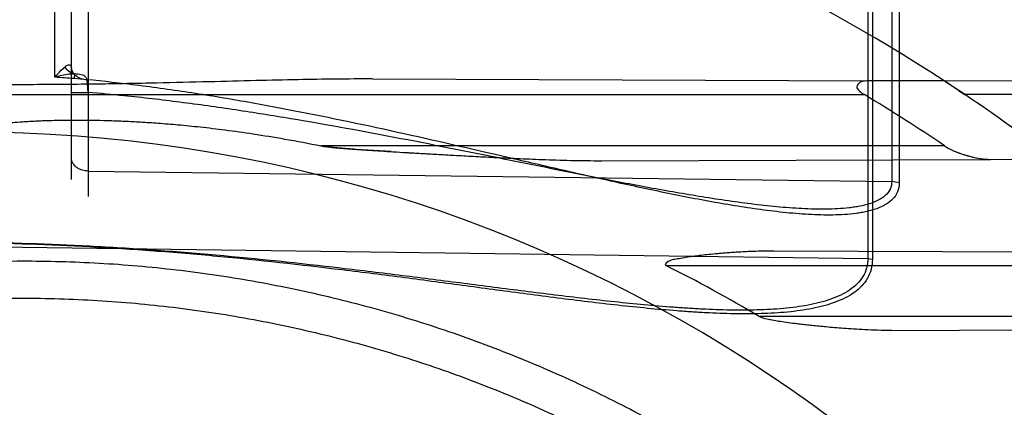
# Model space of a CAD drawing. Header units: millimetres. Extents: x 0 to 297, y 0 to 210.
# Tile 52 of 256: x 141.287 to 141.546, y 91.147 to 91.249. Entities that reach past the tile are written whole.
import ezdxf

# ---------------------------------------------------------------- set-up
doc = ezdxf.new("R2010")
doc.units = ezdxf.units.MM
doc.header["$LTSCALE"] = 16.335
doc.layers.get('0').update_dxf_attribs({"linetype": 'CONTINUOUS'})
for name, color, linetype in [('01_GLOBAL', 7, 'CONTINUOUS'), ('INTFCLR_1', 7, 'CONTINUOUS'), ('INTFCLR_144815', 7, 'CONTINUOUS')]:
    doc.layers.add(name, color=color, linetype=linetype)

msp = doc.modelspace()

# ---------------------------------------------------------------- linework, layer by layer
at = {"color": 7, "linetype": 'Continuous'}
msp.add_circle((142.5788034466, 92.2083412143), 3.42, dxfattribs=at)
at = {"color": 9, "linetype": 'Continuous'}
msp.add_arc((142.5788034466, 92.2083412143), 3.3761688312, 182.9674534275, 267.0325465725, dxfattribs=at)
at = {"layer": '01_GLOBAL', "color": 7, "linetype": 'Continuous'}
msp.add_circle((142.5788034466, 92.2083412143), 3.465, dxfattribs=at)
at = {"layer": 'INTFCLR_1', "color": 9, "linetype": 'Continuous'}
for p, q in [((141.2962393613, 91.2339162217), (141.2962393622, 91.37584123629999)), ((141.300551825, 91.2070128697), (141.300551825, 91.3697861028)), ((141.3049732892, 91.3697861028), (141.3049732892, 91.2025135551)), ((141.5166176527, 91.31239899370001), (141.5166176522, 91.20642562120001)), ((141.5185644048, 91.3119323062), (141.5185644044, 91.2060636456)), ((141.5103153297, 91.2862959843), (141.5103153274, 91.1861794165)), ((141.5115099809, 91.28600278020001), (141.5115099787, 91.1859519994)), ((141.3013753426, 91.234788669), (141.3012553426, 91.2335951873)), ((141.3049732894, 91.2299246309), (141.3046810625, 91.23324944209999)), ((141.379894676, 91.23346838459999), (141.5113273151, 91.2330095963)), ((141.5772034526, 91.23277964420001), (141.5304558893, 91.23294282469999)), ((141.264551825, 91.2293395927), (141.5094200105, 91.2293395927)), ((141.300551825, 91.22986912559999), (141.3049732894, 91.2299246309)), ((141.5816008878, 91.2293395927), (141.5358832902, 91.2293395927)), ((141.5305347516, 91.21583959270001), (141.3662812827, 91.21583959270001)), ((141.4402751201, 91.2119215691), (141.5426214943, 91.2122788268)), ((141.3049732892, 91.209206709), (141.5166176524, 91.20642562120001)), ((141.5185644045, 91.2060636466), (141.5166176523, 91.20642562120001)), ((141.273551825, 91.18929057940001), (141.5103153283, 91.1861794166)), ((141.5735954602, 91.18779223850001), (141.4855535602, 91.188099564)), ((141.4570798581, 91.1843395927), (141.5716685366, 91.1843395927)), ((141.5103153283, 91.1861794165), (141.5115099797, 91.1859520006)), ((141.5866681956, 91.1708395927), (141.4817279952, 91.1708395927)), ((141.5165793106, 91.16718792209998), (141.5956532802, 91.16746394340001))]:
    msp.add_line(p, q, dxfattribs=at)
at = {"layer": 'INTFCLR_1', "color": 6, "linetype": 'Continuous'}
for p, q in [((141.5304558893, 91.23294282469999), (141.5113273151, 91.2330095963)), ((141.5426214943, 91.2122788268), (141.5594970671, 91.2123377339))]:
    msp.add_line(p, q, dxfattribs=at)
at = {"layer": 'INTFCLR_1', "color": 7, "linetype": 'Continuous'}
for p, q in [((141.5342172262, 91.230457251), (141.5358832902, 91.2293395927)), ((141.3847835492, 91.2143255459), (141.3755226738, 91.21492755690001))]:
    msp.add_line(p, q, dxfattribs=at)
at = {"layer": 'INTFCLR_1', "color": 6, "linetype": 'Continuous'}
for centre, radius, start, end in [((141.273551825, 90.84008959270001), 0.5431065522, 270, 90.00000002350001), ((141.273551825, 90.84008959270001), 0.5161422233, 270, 90.00000002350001), ((141.276026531, 90.8410344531), 0.4530488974, 55.8218704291, 58.9917382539), ((141.273551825, 90.84008959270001), 0.4693968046, 52.4700577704, 56.0223614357), ((141.2883373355, 90.84700179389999), 0.3771881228, 59.15503886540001, 63.42494595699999)]:
    msp.add_arc(centre, radius, start, end, dxfattribs=at)
at = {"layer": 'INTFCLR_1', "color": 9, "linetype": 'Continuous'}
for centre, radius, start, end in [((141.273551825, 90.84008959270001), 0.4693968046, 56.81755615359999, 90), ((141.273551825, 90.84008959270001), 0.4963968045, 52.2866422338, 57.18603115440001), ((141.2735518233, 90.8400895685), 0.3944796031, 85.9729165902, 86.7029528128), ((141.273551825, 90.84008959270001), 0.3793960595, 22.4933176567, 89.9999999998)]:
    msp.add_arc(centre, radius, start, end, dxfattribs=at)
at = {"layer": 'INTFCLR_1', "color": 7, "linetype": 'Continuous'}
for centre, radius, start, end in [((141.273551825, 90.84008959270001), 0.4693968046, 56.0223614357, 56.81755615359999), ((141.2888034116, 90.8631693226), 0.4417333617, 56.25001435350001, 56.834787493), ((141.522764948, 93.4758072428), 2.2656871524, 266.5084999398, 266.7431428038)]:
    msp.add_arc(centre, radius, start, end, dxfattribs=at)
at = {"layer": 'INTFCLR_1', "color": 9, "linetype": 'Continuous'}
for points, knots in [([(141.2962393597, 91.23391622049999), (141.2964663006, 91.2342080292), (141.2972752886, 91.23520064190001), (141.2981595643, 91.2361503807), (141.2988889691, 91.23669909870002)], [0, 0, 0, 0, 0.2882573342, 1, 1, 1, 1]), ([(141.2988889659, 91.2366991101), (141.2990913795, 91.23684421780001), (141.2994536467, 91.2370647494), (141.3000128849, 91.237280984), (141.3005290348, 91.237024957), (141.300551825, 91.2366542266), (141.3005518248, 91.2364663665)], [0, 0, 0, 0, 0.3300943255, 0.5706870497, 0.7510108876, 1, 1, 1, 1]), ([(141.3013596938, 91.2347968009), (141.3008881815, 91.2348808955), (141.2998828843, 91.2353453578), (141.2991792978, 91.2361905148), (141.298888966, 91.2366991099)], [0, 0, 0, 0, 0.4498975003, 1, 1, 1, 1]), ([(141.3046810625, 91.23324944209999), (141.3041555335, 91.23328053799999), (141.3031091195, 91.23348577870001), (141.3014104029, 91.2343026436), (141.3005518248, 91.2356370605), (141.3005518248, 91.2364663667)], [0, 0, 0, 0, 0.2801645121, 0.5586608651, 1, 1, 1, 1]), ([(141.3013757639, 91.2347937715), (141.3001058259, 91.2347797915), (141.2983688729, 91.2344993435), (141.2966895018, 91.2340502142), (141.2962393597, 91.23391622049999)], [0, 0, 0, 0, 0.7300292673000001, 1, 1, 1, 1]), ([(141.5185644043, 91.2060636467), (141.5185644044, 91.2052701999), (141.5182827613, 91.2036879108), (141.5169253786, 91.2017015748), (141.5149689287, 91.20024962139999), (141.5126286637, 91.1992077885), (141.510474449, 91.1986073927), (141.5086437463, 91.1982443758), (141.5056863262, 91.1977944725), (141.5010230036, 91.19752872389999), (141.4957430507, 91.1976763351), (141.4913761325, 91.1979840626), (141.4868759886, 91.19841044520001), (141.4811881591, 91.199122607), (141.4719627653, 91.20054911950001), (141.4602773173, 91.2027412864), (141.4485191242, 91.20524025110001), (141.4389918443, 91.20736438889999), (141.4293585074, 91.20955936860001), (141.4124447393, 91.21348872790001), (141.3882372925, 91.2190962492), (141.3638989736, 91.2242521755), (141.3443053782, 91.2278691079), (141.3295384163, 91.2302631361), (141.3151865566, 91.23220283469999), (141.3057419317, 91.2331955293), (141.3012553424, 91.2335951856)], [0, 0, 0, 0, 0.0105963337, 0.0207823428, 0.0313606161, 0.0427384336, 0.054824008, 0.0611500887, 0.0676579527, 0.09476144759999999, 0.1233609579, 0.138161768, 0.1532190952, 0.1837240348, 0.214697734, 0.2778756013, 0.3424691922, 0.3752280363, 0.4082340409, 0.4744175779, 0.6071234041, 0.7400797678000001, 0.8066166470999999, 0.8731964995, 0.9398451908, 1, 1, 1, 1]), ([(141.3046810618, 91.23324944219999), (141.3046648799, 91.2335001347), (141.3043196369, 91.23419803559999), (141.3030082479, 91.23469298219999), (141.3019604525, 91.234785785), (141.3013596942, 91.2347968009)], [0, 0, 0, 0, 0.1912037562, 0.542674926, 1, 1, 1, 1]), ([(141.5166176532, 91.20642562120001), (141.5166176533, 91.205735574), (141.5163210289, 91.2043283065), (141.514953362, 91.20262266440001), (141.5130247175, 91.2013904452), (141.5107159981, 91.2005018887), (141.5085897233, 91.1999906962), (141.5067776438, 91.19968140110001), (141.5038411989, 91.1992985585), (141.4992199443, 91.19907996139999), (141.4939860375, 91.19921906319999), (141.4896548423, 91.19949457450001), (141.4851930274, 91.19987257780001), (141.4795535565, 91.2004995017), (141.470407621, 91.20174936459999), (141.4588207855, 91.20366246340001), (141.4471547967, 91.2058373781), (141.4377038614, 91.20768207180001), (141.4281505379, 91.20958535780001), (141.4113749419, 91.2129870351), (141.3873557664, 91.2178272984), (141.3632184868, 91.2222563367), (141.3437924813, 91.2253529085), (141.3291471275, 91.2273986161), (141.3161995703, 91.22890273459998), (141.3081293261, 91.2296589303), (141.3049732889, 91.22992462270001)], [0, 0, 0, 0, 0.009523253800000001, 0.0190465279, 0.0293792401, 0.0407831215, 0.0530487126, 0.0594997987, 0.0661490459, 0.09390707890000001, 0.1232170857, 0.1383790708, 0.1537971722, 0.1850110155, 0.2166749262, 0.2811836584, 0.3470582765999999, 0.3804458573, 0.4140757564, 0.4814933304, 0.6166754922, 0.7522237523, 0.8201307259, 0.8881424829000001, 0.9562898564, 1, 1, 1, 1]), ([(141.3049732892, 91.2092067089), (141.3044621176, 91.2092134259), (141.3034596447, 91.20936231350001), (141.3016126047, 91.21012206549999), (141.300551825, 91.211588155), (141.300551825, 91.2125938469)], [0, 0, 0, 0, 0.2553246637, 0.4977111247, 1, 1, 1, 1]), ([(141.5103153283, 91.1861794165), (141.5103153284, 91.1853274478), (141.5101091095, 91.1836521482), (141.509112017, 91.18133788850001), (141.507542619, 91.1793769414), (141.5055265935, 91.177755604), (141.5031614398, 91.17642851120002), (141.4995441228, 91.17496275), (141.4955606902, 91.173984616), (141.4913735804, 91.17332066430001), (141.4869069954, 91.1728277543), (141.4811217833, 91.1725217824), (141.4739824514, 91.1725139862), (141.4678859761, 91.17273595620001), (141.4629075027, 91.173020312), (141.4578247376, 91.1733721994), (141.4514026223, 91.17391720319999), (141.4436244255, 91.1746968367), (141.433108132, 91.17586993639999), (141.419852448, 91.1775061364), (141.4038479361, 91.1795755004), (141.3877160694, 91.18164414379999), (141.365980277, 91.1842938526), (141.3440731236, 91.18661308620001), (141.3247806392, 91.1881731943), (141.3136773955, 91.18891637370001), (141.2975311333, 91.1898406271), (141.2841483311, 91.19028249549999), (141.2735518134, 91.1904181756)], [0, 0, 0, 0, 0.0104860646, 0.0204761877, 0.0306271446, 0.0410848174, 0.0521313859, 0.0638920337, 0.0890319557, 0.1023818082, 0.1160723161, 0.1443183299, 0.1736348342, 0.2039189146, 0.219389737, 0.2350089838, 0.2666261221, 0.2987127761, 0.3312205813, 0.3968618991, 0.4630987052, 0.529845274, 0.597038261, 0.7326043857, 0.8009458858, 0.8352534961, 0.8695669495, 1, 1, 1, 1]), ([(141.5115099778, 91.1859520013), (141.511509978, 91.18505605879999), (141.511304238, 91.18330038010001), (141.5103069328, 91.1808680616), (141.5087318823, 91.178801), (141.5067042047, 91.177089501), (141.5043245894, 91.1756885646), (141.500690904, 91.1741433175), (141.4966823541, 91.1731083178), (141.492469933, 91.1724055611), (141.4879800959, 91.17188301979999), (141.4821639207, 91.1715560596), (141.4749863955, 91.17154191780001), (141.4688578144, 91.1717705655), (141.4638533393, 91.17206584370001), (141.4587437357, 91.1724321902), (141.4522877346, 91.1730008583), (141.4444688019, 91.17381561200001), (141.4338970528, 91.17504279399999), (141.4205719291, 91.1767559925), (141.4044841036, 91.17892413), (141.3882680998, 91.1810923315), (141.3664199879, 91.1838698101), (141.3443981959, 91.1863007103), (141.3250025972, 91.1879340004), (141.3138407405, 91.188710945), (141.297626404, 91.1896748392), (141.2841884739, 91.1901326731), (141.2735518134, 91.1902695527)], [0, 0, 0, 0, 0.0109495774, 0.0213196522, 0.0317515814, 0.042393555, 0.05355310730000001, 0.0653771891, 0.09055277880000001, 0.1038959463, 0.1175707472, 0.1457706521, 0.1750333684, 0.2052626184, 0.220706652, 0.2362998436, 0.2678673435, 0.2999076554, 0.3323720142, 0.397933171, 0.4640942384, 0.5307643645, 0.5978761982, 0.7332556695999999, 0.8014900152, 0.8357407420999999, 0.869995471, 1, 1, 1, 1])]:
    msp.add_open_spline(points, degree=3, knots=knots, dxfattribs=at)
at = {"layer": 'INTFCLR_1', "color": 6, "linetype": 'Continuous'}
for points, knots in [([(141.379894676, 91.23346838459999), (141.376638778, 91.2334797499), (141.3700912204, 91.2334475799), (141.359849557, 91.2332835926), (141.348752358, 91.23302877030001), (141.3363487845, 91.23270915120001), (141.3224467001, 91.23236886), (141.3070197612, 91.23208418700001), (141.290522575, 91.2319390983), (141.2792188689, 91.2319647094), (141.273551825, 91.23200597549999)], [0, 0, 0, 0, 0.09183865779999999, 0.1846797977, 0.2889176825, 0.4049349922, 0.5346599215, 0.6811662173, 0.8401472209, 1, 1, 1, 1]), ([(141.5113273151, 91.2330095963), (141.5107462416, 91.2330116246), (141.5096859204, 91.23292333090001), (141.5081971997, 91.23272565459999), (141.5070304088, 91.23142459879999), (141.5081967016, 91.2301376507), (141.5089576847, 91.22961752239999), (141.5094200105, 91.2293395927)], [0, 0, 0, 0, 0.2327643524, 0.4242477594, 0.6047741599, 0.7839163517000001, 1, 1, 1, 1]), ([(141.273551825, 91.21948639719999), (141.2735451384, 91.2199503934), (141.274883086, 91.2204007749), (141.2762436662, 91.22080334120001), (141.2780015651, 91.22114186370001), (141.2796433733, 91.2214002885), (141.2813213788, 91.2216213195), (141.2831112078, 91.2218229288), (141.2852581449, 91.22202557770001), (141.2873008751, 91.22218220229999), (141.2891684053, 91.2223017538), (141.2907706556, 91.22239004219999), (141.292527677, 91.2224710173), (141.2944560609, 91.2225421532), (141.2965742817, 91.2226003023), (141.2989030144, 91.2226415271), (141.3014654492, 91.2226609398), (141.3042888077, 91.2226524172), (141.3074041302, 91.222608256), (141.3108470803, 91.22251875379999), (141.3146592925, 91.2223716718), (141.3188891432, 91.2221514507), (141.3235937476, 91.2218380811), (141.3288408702, 91.22140568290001), (141.3347121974, 91.2208202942), (141.3413059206, 91.2200375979), (141.3487416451, 91.2189963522), (141.3571698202, 91.2176227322), (141.3631147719, 91.2164771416), (141.3662812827, 91.21583959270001)], [0, 0, 0, 0, 0.0148658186, 0.0326246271, 0.0512708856, 0.0704117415, 0.0863408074, 0.1053750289, 0.1281438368, 0.1554085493, 0.1710067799, 0.188092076, 0.2068144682, 0.2273525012, 0.2499096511, 0.2746969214, 0.3019647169, 0.3319990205, 0.3651428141, 0.401772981, 0.4423296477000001, 0.4873557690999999, 0.5374568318, 0.5933715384, 0.6560113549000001, 0.7264694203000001, 0.8060723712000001, 0.8965240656, 1, 1, 1, 1]), ([(141.273551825, 91.18519053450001), (141.2769387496, 91.1853348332), (141.2837172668, 91.1855235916), (141.2938885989, 91.1855068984), (141.3040550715, 91.18519041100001), (141.3142077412, 91.18457440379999), (141.3243378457, 91.183659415), (141.3344365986, 91.18244623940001), (141.3444952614, 91.18093592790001), (141.3545051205, 91.1791297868), (141.3644574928, 91.17702938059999), (141.3743437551, 91.1746365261), (141.3841553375, 91.17195329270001), (141.3938837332, 91.168982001), (141.4035204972, 91.1657252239), (141.4130572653, 91.1621857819), (141.4224857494, 91.1583667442), (141.4317977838, 91.15427141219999), (141.4409853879, 91.14990328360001), (141.4500404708, 91.1452661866), (141.4589553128, 91.1403640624), (141.4677219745, 91.1352012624), (141.4763330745, 91.1297821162), (141.4847808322, 91.1241115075), (141.4930580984, 91.1181942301), (141.5011574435, 91.11203559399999), (141.5090720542, 91.1056407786), (141.5167948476, 91.0990155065), (141.5243193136, 91.0921653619), (141.531638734, 91.0850964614), (141.5387469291, 91.07781477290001), (141.5456375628, 91.07032678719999), (141.5523048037, 91.06263884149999), (141.5587427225, 91.0547577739), (141.5649458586, 91.0466902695), (141.5709087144, 91.0384434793), (141.5766262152, 91.0300244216), (141.5820933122, 91.02144053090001), (141.5873053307, 91.0126991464), (141.5922576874, 91.003807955), (141.5969461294, 90.99477459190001), (141.6013665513, 90.98560696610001), (141.6055151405, 90.97631298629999), (141.6093882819, 90.96690074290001), (141.6129825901, 90.9573784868), (141.6151908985, 90.9509622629), (141.6162475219, 90.9477387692)], [0, 0, 0, 0, 0.0227205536, 0.0454410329, 0.06816134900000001, 0.09088163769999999, 0.1136018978, 0.1363221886, 0.1590426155, 0.1817632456, 0.2044840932, 0.2272051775, 0.2499266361, 0.2726484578, 0.2953706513, 0.3180932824, 0.3408163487, 0.363539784, 0.3862638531, 0.4089891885, 0.4317141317, 0.4544408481, 0.4771673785, 0.4998953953, 0.5226228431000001, 0.5453516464, 0.5680799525, 0.5908095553, 0.6135387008, 0.6362690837, 0.6589990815, 0.6817302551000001, 0.7044610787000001, 0.7271930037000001, 0.7499246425, 0.7726572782, 0.7953897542, 0.8181230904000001, 0.8408563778, 0.8635903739, 0.8863244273, 0.90905904, 0.9317938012, 0.9545290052, 0.9772643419, 1, 1, 1, 1]), ([(141.273551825, 91.1754196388), (141.2802383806, 91.17569400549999), (141.2936314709, 91.1758414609), (141.3136931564, 91.174861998), (141.333696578, 91.17267773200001), (141.3536324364, 91.1692804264), (141.3733835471, 91.16467002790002), (141.3925222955, 91.1589612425), (141.4112398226, 91.1521542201), (141.429528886, 91.1442551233), (141.4476081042, 91.1351158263), (141.4650996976, 91.12490336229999), (141.4819327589, 91.1136612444), (141.4980515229, 91.1014306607), (141.513396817, 91.0882570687), (141.5279188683, 91.0741852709), (141.5415615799, 91.05927217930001), (141.5542787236, 91.0435689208), (141.566017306, 91.02714532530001), (141.5767435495, 91.01005456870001), (141.586423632, 90.99235160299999), (141.5950207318, 90.97410428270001), (141.6025009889, 90.9553900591), (141.6088428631, 90.9362701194), (141.6140279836, 90.9168033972), (141.6180381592, 90.8970567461), (141.6208576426, 90.877105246), (141.6224756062, 90.8570295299), (141.6228875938, 90.8369136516), (141.6220957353, 90.81682868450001), (141.6201063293, 90.7968408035), (141.6169268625, 90.77700966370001), (141.6125686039, 90.7574039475), (141.6070465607, 90.7380925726), (141.600382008, 90.71915006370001), (141.5926019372, 90.70065078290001), (141.5837385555, 90.6826636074), (141.5738222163, 90.6652440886), (141.5628929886, 90.6484599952), (141.5509916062, 90.6323694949), (141.538163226, 90.6170274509), (141.5244418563, 90.60247353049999), (141.5098870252, 90.5887718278), (141.494542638, 90.575960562), (141.4784714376, 90.5640906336), (141.4617271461, 90.5532022), (141.4443769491, 90.5433356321), (141.4265001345, 90.5345314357), (141.4085261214, 90.52696935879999), (141.3910227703, 90.52076276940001), (141.374768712, 90.51595910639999), (141.3600533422, 90.5123677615), (141.3469461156, 90.50974854), (141.3344969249, 90.50774192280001), (141.32162892, 90.50614919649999), (141.3073219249, 90.50496210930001), (141.2911119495, 90.5043520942), (141.2796603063, 90.5045088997), (141.273551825, 90.5047595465)], [0, 0, 0, 0, 0.0185657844, 0.0371317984, 0.05569073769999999, 0.0743563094, 0.09320240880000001, 0.1119235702, 0.129729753, 0.1484268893, 0.1671582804, 0.1858963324, 0.2045840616, 0.2232805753, 0.241995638, 0.2606572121, 0.2793460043, 0.298034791, 0.3166822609, 0.3353170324, 0.3539796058, 0.3726237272, 0.3912431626, 0.4098577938, 0.4284754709, 0.4470981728, 0.4657246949, 0.4843423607, 0.5029403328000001, 0.5215094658, 0.5400731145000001, 0.5586325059, 0.5771954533, 0.5957587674, 0.6143211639, 0.6328711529, 0.651401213, 0.6699184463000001, 0.6884460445, 0.7069331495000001, 0.7254085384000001, 0.7438945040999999, 0.7623917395, 0.7808314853, 0.7993176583, 0.8177869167, 0.8362093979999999, 0.8546575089, 0.8730374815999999, 0.8902753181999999, 0.9061521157, 0.9200376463, 0.9322836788, 0.9432240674, 0.9550134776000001, 0.9682465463, 0.9830392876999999, 1, 1, 1, 1]), ([(141.5165793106, 91.16718792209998), (141.5153474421, 91.16718362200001), (141.5130024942, 91.1672203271), (141.5096652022, 91.16735501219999), (141.5066803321, 91.16752612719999), (141.5040048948, 91.16771219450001), (141.5016003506, 91.16790393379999), (141.4994223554, 91.16809566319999), (141.4974545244, 91.1682831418), (141.4956682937, 91.1684655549), (141.4940387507, 91.1686406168), (141.4925513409, 91.16881114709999), (141.4908149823, 91.16902235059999), (141.488913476, 91.16927191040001), (141.4869151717, 91.16956942), (141.4852369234, 91.1698498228), (141.483537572, 91.1702130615), (141.4823429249, 91.1704723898), (141.4817279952, 91.1708395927)], [0, 0, 0, 0, 0.1051867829, 0.2002115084, 0.2851806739, 0.3604663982, 0.4292079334, 0.4911473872, 0.5471573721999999, 0.5979954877, 0.6444614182, 0.6871000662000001, 0.7258312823, 0.7938214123, 0.8508229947, 0.8984233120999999, 0.9388434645, 1, 1, 1, 1])]:
    msp.add_open_spline(points, degree=3, knots=knots, dxfattribs=at)
at = {"layer": 'INTFCLR_1', "color": 7, "linetype": 'Continuous'}
for points, knots in [([(141.3662812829, 91.2158395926), (141.3667950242, 91.2157436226), (141.3679311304, 91.2155734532), (141.3697342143, 91.2153902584), (141.3717727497, 91.21520959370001), (141.3740190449, 91.2150347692), (141.3765036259, 91.2148567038), (141.3792157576, 91.2146744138), (141.3821748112, 91.2144854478), (141.3854067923, 91.2142867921), (141.3889316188, 91.2140751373), (141.3927708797, 91.21385049), (141.3969567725, 91.2136121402), (141.4015299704, 91.2133589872), (141.406534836, 91.2130892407), (141.4120240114, 91.21280597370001), (141.4180736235, 91.2125160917), (141.4247978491, 91.21223593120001), (141.4322704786, 91.2119789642), (141.4375224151, 91.21193784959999), (141.4402751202, 91.2119215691)], [0, 0, 0, 0, 0.0211531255, 0.0464638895, 0.0733469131, 0.1039849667, 0.1376548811, 0.1741668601, 0.214004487, 0.2576649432, 0.3052264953, 0.3569270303, 0.4133228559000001, 0.4749228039, 0.5423082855, 0.6161861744, 0.6973900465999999, 0.7874424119, 0.8885836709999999, 1, 1, 1, 1]), ([(141.3755226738, 91.21492755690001), (141.3747625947, 91.214981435), (141.3733335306, 91.2150868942), (141.3712862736, 91.2152504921), (141.3694347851, 91.2154201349), (141.3677802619, 91.2155958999), (141.3667486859, 91.21575291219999), (141.3662812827, 91.21583959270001)], [0, 0, 0, 0, 0.246072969, 0.4627500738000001, 0.6632290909, 0.8464849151, 1, 1, 1, 1]), ([(141.5305345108, 91.21583992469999), (141.5312267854, 91.2153671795), (141.5324155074, 91.21474981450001), (141.5341488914, 91.21402709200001), (141.5357068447, 91.2134859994), (141.537452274, 91.2129887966), (141.5392729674, 91.2125919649), (141.5410150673, 91.21234058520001), (141.5421156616, 91.2122738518), (141.5426203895, 91.21227783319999)], [0, 0, 0, 0, 0.1974745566, 0.3135122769, 0.4425232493, 0.5856620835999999, 0.7408359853, 0.8810985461, 1, 1, 1, 1]), ([(141.5305347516, 91.21583959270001), (141.5311613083, 91.21543006), (141.5323532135, 91.21477142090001), (141.5340597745, 91.2140621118), (141.535919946, 91.2134132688), (141.5372349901, 91.213051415), (141.5380851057, 91.212858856)], [0, 0, 0, 0, 0.2753845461, 0.4990659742, 0.6793172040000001, 1, 1, 1, 1]), ([(141.5380851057, 91.212858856), (141.5386507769, 91.2127315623), (141.5401480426, 91.21243627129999), (141.5416749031, 91.2122755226), (141.5426214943, 91.2122788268)], [0, 0, 0, 0, 0.3798556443, 1, 1, 1, 1]), ([(141.4855535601, 91.188099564), (141.4847361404, 91.1881015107), (141.4831698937, 91.1880936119), (141.4809163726, 91.1880423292), (141.4788492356, 91.18796643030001), (141.4769546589, 91.18787337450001), (141.4752190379, 91.1877692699), (141.4736293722, 91.1876582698), (141.4721666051, 91.1875429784), (141.4704403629, 91.18739276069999), (141.4685350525, 91.1872068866), (141.4665171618, 91.18698124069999), (141.4648142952, 91.1867698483), (141.4631859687, 91.1865395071), (141.4615691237, 91.1863116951), (141.4598242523, 91.185917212), (141.4584923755, 91.18587451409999), (141.4565430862, 91.18461471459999), (141.4570798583, 91.1843395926)], [0, 0, 0, 0, 0.0840677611, 0.1610731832, 0.2318137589, 0.2967998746, 0.3561513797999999, 0.4106314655, 0.4606845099, 0.5070550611, 0.5888330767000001, 0.6575797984, 0.7158032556, 0.7655060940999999, 0.8260309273, 0.8867159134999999, 0.9379667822, 1, 1, 1, 1])]:
    msp.add_open_spline(points, degree=3, knots=knots, dxfattribs=at)
at = {"layer": 'INTFCLR_144815', "color": 6, "linetype": 'Continuous'}
for radius in [0.5743020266, 0.5472855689]:
    msp.add_circle((141.273551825, 90.84008959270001), radius, dxfattribs=at)
for radius, start, end in [(0.7917112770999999, 313.9937911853, 154.5150993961), (0.7647112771, 312.9543589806, 154.5144414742), (0.7590682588, 71.6563998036, 156.0440844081), (0.7468663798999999, 70.9981667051, 162.0018332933), (0.73941501, 282.2440355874, 71.2863570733), (0.5949342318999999, 45.0000000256, 314.9999999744), (0.5938695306, 44.999999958, 315.000000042), (0.5930090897, 44.99999997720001, 315.0000000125), (0.5750735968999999, 47.86578076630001, 312.1342192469), (0.5361020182, 25.6072723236, 64.3927276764), (0.5090855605, 27.0737153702, 62.92628462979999)]:
    msp.add_arc((141.273551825, 90.84008959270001), radius, start, end, dxfattribs=at)
at = {"layer": 'INTFCLR_144815', "color": 9, "linetype": 'Continuous'}
for centre, radius, start, end in [((141.273551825, 90.84008959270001), 0.7861461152, 71.617857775, 156.0236179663), ((141.273551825, 90.84008959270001), 0.7771464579, 71.6178577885, 156.0236179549), ((141.273551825, 90.84008959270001), 0.743791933, 70.768222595, 162.2317774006), ((141.273551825, 90.84008959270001), 0.6197635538, 52.2436298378, 307.7563701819), ((141.273551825, 90.84008959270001), 0.5837869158, 52.5411294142, 307.4588705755), ((141.2735550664, 90.84009111), 0.6625959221, 292.4997540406, 54.09645665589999)]:
    msp.add_arc(centre, radius, start, end, dxfattribs=at)

doc.saveas('drawing.dxf')
